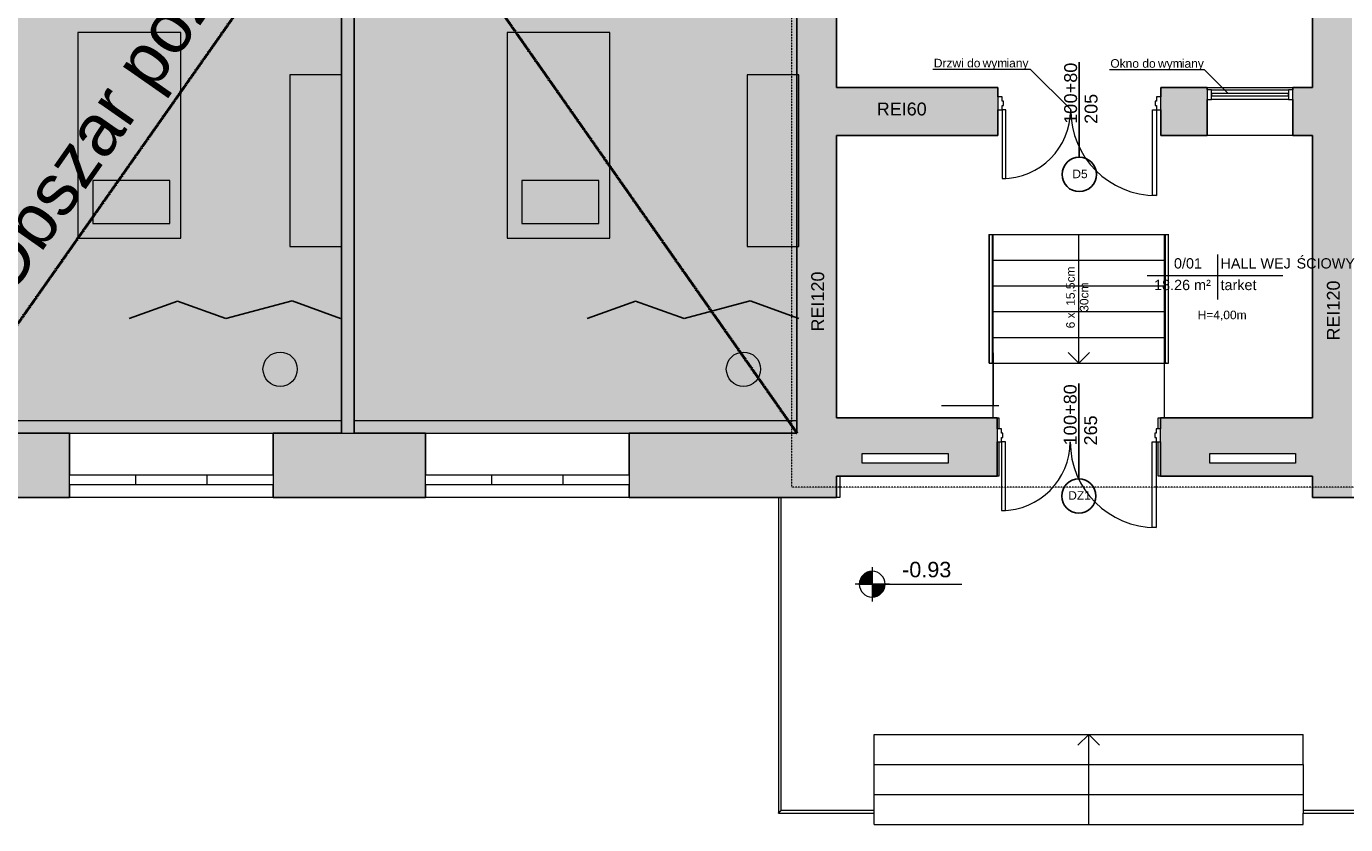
# Model space of a CAD drawing. Header units: inches. Extents: x -112469 to 885939, y -131046 to 286269.
# Tile 2 of 138: x -99277 to -83902, y -120837 to -111532. Entities that reach past the tile are written whole.
import ezdxf

# ---------------------------------------------------------------- set-up
doc = ezdxf.new("R2010")
doc.units = ezdxf.units.IN
doc.header["$MEASUREMENT"] = 0
doc.linetypes.add('Aligning Line 1_8_', pattern=[0.635, 0.3175, -0.3175])
doc.linetypes.add('Ponad', pattern=[0.396875, 0.238125, -0.15875])
for name, color, linetype, lineweight in [('A-AREA-IDEN', 251, 'Continuous', 9), ('A-DETL', 251, 'Continuous', 9), ('A-DETL-GENF', 254, 'Continuous', 9), ('A-DETL-MEDM', 251, 'Continuous', 25), ('A-DETL-THIN', 251, 'Continuous', 9), ('A-DOOR', 251, 'Continuous', 9), ('A-DOOR-FRAM', 251, 'Continuous', 18), ('A-FLOR', 251, 'Continuous', 9), ('A-FLOR-HRAL', 251, 'Continuous', 9), ('A-GLAZ', 251, 'Continuous', 9), ('A-WALL', 251, 'Continuous', 9), ('A-WALL-PATT', 254, 'Continuous', 25), ('G-ANNO-DIMS', 251, 'Continuous', 9), ('G-ANNO-TEXT', 251, 'Continuous', 9), ('I-WALL', 251, 'Continuous', 9), ('S-STRS', 251, 'Continuous', 9), ('S-STRS-ANNO', 251, 'Continuous', 9)]:
    doc.layers.add(name, color=color, linetype=linetype, lineweight=lineweight)
doc.styles.add('Arial', font='arial.ttf', dxfattribs={"height": 25})
doc.styles.add('Arial_1', font='arial.ttf', dxfattribs={"height": 12})
doc.styles.add('Arial_2', font='arial.ttf', dxfattribs={"height": 10})
doc.styles.add('Arial_3', font='arial.ttf', dxfattribs={"height": 15})
doc.styles.add('Arial_5', font='arial.ttf', dxfattribs={"height": 20})

# ---------------------------------------------------------------- blocks, each defined once
blk = doc.blocks.new('Aluminum_1 szybowe - Okno 100_100 p_215-397525-3_Poziom parteru')
at = {"layer": 'A-GLAZ'}
for p, q in [((-137.2, 21.7), (-37.2, 21.7)), ((-137.2, 10.2), (-137.2, 21.7)), ((-37.2, 21.7), (-37.2, 10.2)), ((-37.2, 10.2), (-137.2, 10.2))]:
    blk.add_line(p, q, dxfattribs=at)
blk = doc.blocks.new('Aluminum_1 szybowe - Witryna wew_ 100_260-398685-3_Poziom parteru')
at = {"layer": 'A-GLAZ', "lineweight": 18}
for p, q in [((-132.1, 28.1), (-137.2, 28.1)), ((-137.2, 28.1), (-137.2, 16.7)), ((-137.2, 16.7), (-132.1, 16.7)), ((-132.1, 16.7), (-132.1, 28.1)), ((-42.2, 23.7), (-132.1, 23.7)), ((-132.1, 23.7), (-132.1, 21.1)), ((-132.1, 21.1), (-42.2, 21.1)), ((-37.2, 28.1), (-42.2, 28.1)), ((-42.2, 28.1), (-42.2, 16.7)), ((-42.2, 21.1), (-42.2, 23.7)), ((-42.2, 16.7), (-37.2, 16.7)), ((-37.2, 16.7), (-37.2, 28.1))]:
    blk.add_line(p, q, dxfattribs=at)
at = {"layer": 'A-GLAZ'}
for p, q in [((-132.1, 28.1), (-42.2, 28.1)), ((-42.2, 16.7), (-132.1, 16.7))]:
    blk.add_line(p, q, dxfattribs=at)
blk = doc.blocks.new('Typ poręczy górnej - Górna poręcz_wewnętrzny_-433839-3_Poziom parteru')
at = {"layer": 'A-FLOR-HRAL'}
for p, q in [((16622.6, -10108.7), (16622.6, -10258.7)), ((16626.6, -10258.7), (16626.6, -10108.7))]:
    blk.add_line(p, q, dxfattribs=at)
at = {"layer": 'A-FLOR-HRAL', "flags": 128}
for points in [[(16624.4, -10108.7), (16624.6, -10108.7), (16624.8, -10108.7)], [(16624.8, -10258.7), (16624.6, -10258.7), (16624.4, -10258.7)]]:
    blk.add_lwpolyline(points, dxfattribs=at)
blk = doc.blocks.new('Typ poręczy górnej - Górna poręcz_wewnętrzny_-V1-3_Poziom parteru')
at = {"layer": 'A-FLOR-HRAL'}
for p, q in [((16622.6, -10108.7), (16626.6, -10108.7)), ((16622.6, -10258.7), (16622.6, -10108.7)), ((16626.6, -10258.7), (16626.6, -10108.7)), ((16622.6, -10258.7), (16626.6, -10258.7))]:
    blk.add_line(p, q, dxfattribs=at)
blk = doc.blocks.new('Typ poręczy górnej - Górna poręcz_wewnętrzny_-433850-3_Poziom parteru')
at = {"layer": 'A-FLOR-HRAL'}
for p, q in [((16417.7, -10108.7), (16417.7, -10258.7)), ((16421.7, -10258.7), (16421.7, -10108.7))]:
    blk.add_line(p, q, dxfattribs=at)
at = {"layer": 'A-FLOR-HRAL', "flags": 128}
for points in [[(16419.5, -10108.7), (16419.7, -10108.7), (16419.9, -10108.7)], [(16419.9, -10258.7), (16419.7, -10258.7), (16419.5, -10258.7)]]:
    blk.add_lwpolyline(points, dxfattribs=at)
blk = doc.blocks.new('Typ poręczy górnej - Górna poręcz_wewnętrzny_-V2-3_Poziom parteru')
at = {"layer": 'A-FLOR-HRAL'}
for p, q in [((16417.7, -10108.7), (16421.7, -10108.7)), ((16417.7, -10258.7), (16417.7, -10108.7)), ((16421.7, -10258.7), (16421.7, -10108.7)), ((16417.7, -10258.7), (16421.7, -10258.7))]:
    blk.add_line(p, q, dxfattribs=at)
blk = doc.blocks.new('Drzwi-korytarz-niesymetryczne-wpuszczane - Drzwi dwuskrzydłowe 1800 x 2600mm 2-699695-3_Poziom parteru')
at = {"layer": 'A-DOOR', "lineweight": 18}
for p, q in [((-90, -5.365), (-90, 94.635)), ((-90, 94.635), (-85.5, 94.635)), ((-85.5, 94.635), (-85.5, -5.365)), ((90, 74.635), (85.5, 74.635)), ((85.5, 74.635), (85.5, -5.365)), ((90, -5.365), (90, 74.635)), ((-85.5, -5.365), (-90, -5.365)), ((85.5, -5.365), (90, -5.365))]:
    blk.add_line(p, q, dxfattribs=at)
at = {"layer": 'A-DOOR'}
for centre, radius, start, end in [((-90, -5.365), 100, 0, 90), ((90, -5.365), 80, 90, 180)]:
    blk.add_arc(centre, radius, start, end, dxfattribs=at)
at = {"layer": 'A-DOOR-FRAM'}
for p, q in [((-90, -5.365), (-95, -5.365)), ((-95, -5.365), (-95, -20.365)), ((-90, -10.34125), (-90, -5.365)), ((-88.4125, -10.34125), (-90, -10.34125)), ((-88.4125, -15.44375), (-88.4125, -10.34125)), ((90, -10.34125), (88.4125, -10.34125)), ((88.4125, -10.34125), (88.4125, -15.44375)), ((90, -5.365), (90, -10.34125)), ((95, -5.365), (90, -5.365)), ((95, -20.365), (95, -5.365)), ((-95, -20.365), (-90, -20.365)), ((-90, -20.365), (-90, -15.44375)), ((-90, -15.44375), (-88.4125, -15.44375)), ((88.4125, -15.44375), (90, -15.44375)), ((90, -15.44375), (90, -20.365)), ((90, -20.365), (95, -20.365))]:
    blk.add_line(p, q, dxfattribs=at)
blk = doc.blocks.new('Drzwi-korytarz-niesymetryczne-wpuszczane - Drzwi dwuskrzydłowe 1800 x 2100mm-575601-3_Poziom parteru')
at = {"layer": 'A-DOOR', "lineweight": 18}
for p, q in [((-90, -1.365), (-90, 98.635)), ((-90, 98.635), (-85.5, 98.635)), ((-85.5, 98.635), (-85.5, -1.365)), ((90, 78.635), (85.5, 78.635)), ((85.5, 78.635), (85.5, -1.365)), ((90, -1.365), (90, 78.635)), ((-85.5, -1.365), (-90, -1.365)), ((85.5, -1.365), (90, -1.365))]:
    blk.add_line(p, q, dxfattribs=at)
at = {"layer": 'A-DOOR'}
for centre, radius, start, end in [((-90, -1.365), 100, 0, 90), ((90, -1.365), 80, 90, 180)]:
    blk.add_arc(centre, radius, start, end, dxfattribs=at)
at = {"layer": 'A-DOOR-FRAM'}
for p, q in [((-90, -1.365), (-95, -1.365)), ((-95, -1.365), (-95, -16.365)), ((-90, -6.34125), (-90, -1.365)), ((-88.4125, -6.34125), (-90, -6.34125)), ((-90, -16.365), (-90, -11.44375)), ((-90, -11.44375), (-88.4125, -11.44375)), ((-88.4125, -11.44375), (-88.4125, -6.34125)), ((90, -6.34125), (88.4125, -6.34125)), ((88.4125, -6.34125), (88.4125, -11.44375)), ((88.4125, -11.44375), (90, -11.44375)), ((90, -1.365), (90, -6.34125)), ((95, -1.365), (90, -1.365)), ((90, -11.44375), (90, -16.365)), ((95, -16.365), (95, -1.365)), ((-95, -16.365), (-90, -16.365)), ((90, -16.365), (95, -16.365))]:
    blk.add_line(p, q, dxfattribs=at)
blk = doc.blocks.new('Poręcz - Poręcz-564469-3_Poziom parteru')
at = {"layer": 'A-FLOR-HRAL'}
for p, q in [((16172.1, -10415.5), (16172.1, -10783.2)), ((16175.1, -10780.2), (16175.1, -10415.5)), ((16172.1, -10783.2), (16283.6, -10783.2)), ((16283.6, -10780.2), (16175.1, -10780.2)), ((16283.6, -10783.2), (16283.6, -10780.2))]:
    blk.add_line(p, q, dxfattribs=at)
blk.add_open_spline([(16172.1, -10783.2), (16172.1, -10783.2), (16172.1, -10783.2), (16172.2, -10783.1), (16172.3, -10783), (16172.4, -10782.9), (16172.5, -10782.8), (16172.6, -10782.8), (16172.7, -10782.6), (16172.8, -10782.5), (16173, -10782.4), (16173, -10782.3), (16173.1, -10782.2), (16173.2, -10782.1), (16173.3, -10782), (16173.4, -10781.9), (16173.5, -10781.8), (16173.6, -10781.7), (16173.7, -10781.6), (16173.8, -10781.5), (16173.9, -10781.4), (16174, -10781.3), (16174.1, -10781.2), (16174.2, -10781.1), (16174.3, -10781.1), (16174.4, -10781), (16174.5, -10780.9), (16174.6, -10780.8), (16174.7, -10780.7), (16174.8, -10780.6), (16174.8, -10780.5), (16174.9, -10780.4), (16175, -10780.3), (16175.1, -10780.2), (16175.1, -10780.2), (16175.1, -10780.2)], degree=3, knots=[0, 0, 0, 0, 0.083333, 0.125, 0.166667, 0.208333, 0.229167, 0.25, 0.291667, 0.333333, 0.354167, 0.375, 0.395833, 0.416667, 0.4375, 0.458333, 0.479167, 0.5, 0.520833, 0.541667, 0.5625, 0.583333, 0.604167, 0.625, 0.645833, 0.666667, 0.6875, 0.708333, 0.75, 0.770833, 0.791667, 0.833333, 0.875, 0.916667, 1, 1, 1, 1], dxfattribs=at)
blk = doc.blocks.new('Poręcz - Poręcz-564848-3_Poziom parteru')
at = {"layer": 'A-FLOR-HRAL'}
for p, q in [((16893.1, -10415.5), (16893.1, -10780.2)), ((16896.1, -10783.2), (16896.1, -10415.5)), ((16893.1, -10780.2), (16783.6, -10780.2)), ((16783.6, -10780.2), (16783.6, -10783.2)), ((16783.6, -10783.2), (16896.1, -10783.2))]:
    blk.add_line(p, q, dxfattribs=at)
blk.add_open_spline([(16896.1, -10783.2), (16896.1, -10783.2), (16896.1, -10783.2), (16896, -10783.1), (16895.9, -10783), (16895.8, -10782.9), (16895.8, -10782.8), (16895.7, -10782.8), (16895.5, -10782.6), (16895.4, -10782.5), (16895.3, -10782.4), (16895.2, -10782.3), (16895.1, -10782.2), (16895, -10782.1), (16894.9, -10782), (16894.8, -10781.9), (16894.7, -10781.8), (16894.6, -10781.7), (16894.5, -10781.6), (16894.4, -10781.5), (16894.3, -10781.4), (16894.2, -10781.3), (16894.1, -10781.2), (16894, -10781.1), (16894, -10781.1), (16893.9, -10781), (16893.8, -10780.9), (16893.7, -10780.8), (16893.6, -10780.7), (16893.5, -10780.6), (16893.4, -10780.5), (16893.3, -10780.4), (16893.2, -10780.3), (16893.1, -10780.2), (16893.1, -10780.2), (16893.1, -10780.2)], degree=3, knots=[0, 0, 0, 0, 0.083333, 0.125, 0.166667, 0.208333, 0.229167, 0.25, 0.291667, 0.333333, 0.354167, 0.375, 0.395833, 0.416667, 0.4375, 0.458333, 0.479167, 0.5, 0.520833, 0.541667, 0.5625, 0.583333, 0.604167, 0.625, 0.645833, 0.666667, 0.6875, 0.708333, 0.75, 0.770833, 0.791667, 0.833333, 0.875, 0.916667, 1, 1, 1, 1], dxfattribs=at)
blk = doc.blocks.new('Aluminum_2 szybowe - 160x140-605508-3_Poziom parteru')
at = {"layer": 'A-GLAZ'}
for p, q in [((-137.2, 25.2), (22.8, 25.2)), ((-137.2, 13.7), (-137.2, 25.2)), ((22.8, 25.2), (22.8, 13.7)), ((22.8, 13.7), (-137.2, 13.7))]:
    blk.add_line(p, q, dxfattribs=at)
blk = doc.blocks.new('Aluminum_2 szybowe - 160x140-V12-3_Poziom parteru')
at = {"layer": 'A-GLAZ'}
for p, q in [((-137.2, 25.2), (22.8, 25.2)), ((-137.2, 13.7), (-137.2, 25.2)), ((22.8, 25.2), (22.8, 13.7)), ((22.8, 13.7), (-137.2, 13.7))]:
    blk.add_line(p, q, dxfattribs=at)
blk = doc.blocks.new('Etyk_pom_1_mala - Etyk_pom_1_mala-219433-3_Poziom parteru')
at = {"layer": 'A-AREA-IDEN'}
for p, q in [((-0.096, 0.144), (-0.096, -0.378)), ((-0.915, -0.101), (0.666, -0.101))]:
    blk.add_line(p, q, dxfattribs=at)
blk = doc.blocks.new('piwnica')
at = {"layer": 'A-DETL-GENF', "true_color": 0xe5e5e5}
blk.add_hatch(color=254, dxfattribs=at).paths.add_polyline_path([(5976.08, -1014.99), (7726.09, -1014.99), (7726.09, 6132.75), (5516.09, 6132.75), (5516.09, 6582.75), (7726.09, 6582.75), (7726.09, 8532.75), (7096.09, 8532.75), (7096.09, 8872.75), (7726.09, 8872.75), (7726.09, 11962.75), (7696.09, 11963.62), (7696.09, 12062.75), (7726.09, 12062.75), (7726.09, 13212.75), (6146.09, 13212.75), (6146.09, 12062.75), (6846.09, 12062.75), (6846.09, 11962.75), (5386.09, 11962.75), (5386.09, 11862.75), (5286.09, 11862.75), (5286.09, 12062.75), (6046.09, 12062.75), (6046.09, 13212.75), (2376.09, 13212.75), (2376.09, 10842.75), (5286.09, 10842.75), (5286.09, 10962.75), (5386.09, 10962.75), (5386.09, 8872.75), (6196.09, 8872.75), (6196.09, 8532.75), (5086.09, 8532.75), (5086.09, 8872.75), (5286.09, 8872.75), (5286.09, 10742.75), (2376.09, 10742.75), (2376.09, 8872.75), (4036.09, 8872.75), (4036.09, 8532.75), (326.09, 8532.75), (326.09, 8872.75), (2276.09, 8872.75), (2276.09, 13212.75), (-2253.91, 13212.75), (-2253.91, 8872.75), (-573.91, 8872.75), (-573.91, 8532.75), (-2253.91, 8532.75), (-2253.91, 6582.75), (-403.91, 6582.75), (-403.91, 6132.75), (-2253.91, 6132.75), (-2253.91, -1014.99), (2416.09, -1014.99), (2416.09, 6132.75), (496.09, 6132.75), (496.09, 6582.75), (4616.09, 6582.75), (4616.09, 6132.75), (2566.09, 6132.75), (2566.09, -1014.99), (5770.69, -1014.99)])
at = {"layer": 'A-WALL-PATT', "lineweight": 9}
h = blk.add_hatch(color=251, dxfattribs=at)
h.paths.add_polyline_path([(2416.09, -1014.99), (2566.09, -1014.99), (2566.09, 6132.75), (4616.09, 6132.75), (4616.09, 6582.75), (496.09, 6582.75), (496.09, 6132.75), (2416.09, 6132.75), (2416.09, -867.25)])
h.paths.add_polyline_path([(-1065.69, 6132.75), (-403.91, 6132.75), (-403.91, 6582.75), (-2253.91, 6582.75), (-2253.91, 6132.75), (-1945.91, 6132.75)])
h.paths.add_polyline_path([(5664.55, 6132.75), (7726.09, 6132.75), (7726.09, 6582.75), (5516.09, 6582.75), (5516.09, 6132.75), (5562.44, 6132.75)])
h.paths.add_polyline_path([(6149.74, 8532.75), (6196.09, 8532.75), (6196.09, 8872.75), (5386.09, 8872.75), (5386.09, 10962.75), (5286.09, 10962.75), (5286.09, 10842.75), (2376.09, 10842.75), (2376.09, 13212.75), (2276.09, 13212.75), (2276.09, 8872.75), (326.09, 8872.75), (326.09, 8532.75), (4036.09, 8532.75), (4036.09, 8872.75), (2376.09, 8872.75), (2376.09, 10742.75), (5286.09, 10742.75), (5286.09, 8872.75), (5086.09, 8872.75), (5086.09, 8532.75), (6126.09, 8532.75)])
h.paths.add_polyline_path([(7096.09, 8532.75), (7726.09, 8532.75), (7726.09, 8872.75), (7096.09, 8872.75), (7096.09, 8567.75)])
h.paths.add_polyline_path([(-573.91, 8532.75), (-573.91, 8872.75), (-2253.91, 8872.75), (-2253.91, 8532.75), (-620.26, 8532.75)])
h.paths.add_polyline_path([(5286.09, 11862.75), (5386.09, 11862.75), (5386.09, 11962.75), (6846.09, 11962.75), (6846.09, 12062.75), (6146.09, 12062.75), (6146.09, 13212.75), (6046.09, 13212.75), (6046.09, 12062.75), (5286.09, 12062.75), (5286.09, 11909.1)])
h.paths.add_polyline_path([(7696.09, 11962.75), (7726.09, 11962.75), (7726.09, 12062.75), (7696.09, 12062.75), (7696.09, 11963.62)])
h = blk.add_hatch(color=251, dxfattribs=at)
h.paths.add_polyline_path([(7726.09, -1014.99), (8186.09, -1014.99), (8186.09, 6718.88), (7726.09, 6718.88), (7726.09, -867.25)])
h.paths.add_polyline_path([(8161.53, 8318.88), (8186.09, 8318.88), (8186.09, 8649.01), (8006.12, 8649.01), (8006.12, 8949.01), (8186.09, 8949.01), (8186.09, 9492.65), (8016.12, 9492.65), (8016.12, 9792.65), (8186.09, 9792.65), (8186.09, 13212.75), (7726.09, 13212.75), (7726.09, 12082.75), (7742.44, 12082.75), (7742.44, 12062.75), (7726.09, 12062.75), (7726.09, 11962.75), (7742.44, 11962.75), (7742.44, 11942.75), (7726.09, 11942.75), (7726.09, 8318.88), (7886.09, 8318.88)])
h = blk.add_hatch(color=251, dxfattribs=at)
h.paths.add_polyline_path([(14036.09, -1764.99), (14196.09, -1764.99), (14196.09, 6798.88), (13736.09, 6798.88), (13736.09, -1764.99), (13898.06, -1764.99)])
h.paths.add_polyline_path([(14136.88, 8398.88), (14196.09, 8398.88), (14196.09, 13212.75), (13736.09, 13212.75), (13736.09, 8398.88), (14085.86, 8398.88)])
h = blk.add_hatch(color=251, dxfattribs=at)
h.paths.add_polyline_path([(8268.72, 2455.01), (10066.09, 2455.01), (10066.09, 3015.01), (8186.09, 3015.01), (8186.09, 2455.01)])
h.paths.add_polyline_path([(13651.29, 2455.01), (13736.09, 2455.01), (13736.09, 3015.01), (13506.09, 3015.01), (13506.09, 2455.01)])
h.paths.add_polyline_path([(12506.09, 2455.01), (12506.09, 3015.01), (11966.09, 3015.01), (11966.09, 2455.01), (12006.09, 2455.01)])
h = blk.add_hatch(color=251, dxfattribs=at)
h.paths.add_polyline_path([(12536.09, -1514.99), (13736.09, -1514.99), (13736.09, -834.99), (11961.09, -834.99), (11961.09, -1514.99)])
h.paths.add_polyline_path([(9496.96, -1514.99), (10061.09, -1514.99), (10061.09, -834.99), (8186.09, -834.99), (8186.09, -1514.99), (9486.09, -1514.99)])
h.paths.add_polyline_path([(13536.09, -1364.99), (12536.09, -1364.99), (12536.09, -1250.69), (13536.09, -1250.69), (13536.09, -1344.61)])
h.paths.add_polyline_path([(8486.09, -1364.99), (8486.09, -1250.69), (9486.09, -1250.69), (9486.09, -1364.99), (8536.89, -1364.99)])
h = blk.add_hatch(color=251, dxfattribs=at)
h.paths.add_polyline_path([(8186.09, -1764.99), (8186.09, -1014.99), (5770.69, -1014.99), (5770.69, -1764.99), (7736.52, -1764.99)])
h.paths.add_polyline_path([(2416.09, -1764.99), (3396.09, -1764.99), (3396.09, -1014.99), (1620.69, -1014.99), (1620.69, -1764.99)])
h.paths.add_polyline_path([(-753.91, -1764.99), (-753.91, -1014.99), (-2253.91, -1014.99), (-2253.91, -1764.99)])
at = {"layer": 'G-ANNO-DIMS'}
h = blk.add_hatch(color=251, dxfattribs=at)
edge = h.paths.add_edge_path()
edge.add_arc((8602.8, -2774.46), 150, 90, 180)
edge.add_line((8452.8, -2774.46), (8602.8, -2774.46))
edge.add_line((8602.8, -2774.46), (8602.8, -2624.46))
h = blk.add_hatch(color=251, dxfattribs=at)
edge = h.paths.add_edge_path()
edge.add_arc((8602.8, -2774.46), 150, 270, 360)
edge.add_line((8752.8, -2774.46), (8602.8, -2774.46))
edge.add_line((8602.8, -2774.46), (8602.8, -2924.46))
at = {"layer": 'A-DETL', "color": 251, "linetype": 'Aligning Line 1_8_', "lineweight": 50}
for p, q in [((-2253.91, 13212.75), (7726.09, -1014.99)), ((7746.09, 13212.75), (-2253.91, -1014.99))]:
    blk.add_line(p, q, dxfattribs=at)
at = {"layer": 'A-DETL', "color": 251, "linetype": 'Aligning Line 1_8_', "lineweight": 18}
for p in [(7660.53, 8957.75), (14260.53, -1644.99)]:
    blk.add_line(p, (7660.53, -1644.99), dxfattribs=at)
at = {"layer": 'A-DETL', "color": 251}
for p, q in [((9310.57, 3229), (10445.17, 3229)), ((10445.17, 3229), (10916.1, 2758.07)), ((11367.8, 3224.72), (12472.4, 3224.72)), ((12472.4, 3224.72), (12751.97, 2945.16))]:
    blk.add_line(p, q, dxfattribs=at)
at = {"layer": 'A-DETL-MEDM', "color": 251}
for p, q in [((11016.09, 3311.86), (11016.09, 2201.86)), ((505.72, 526.12), (-58.09, 320.91)), ((1069.54, 320.91), (505.72, 526.12)), ((1842.28, 527.97), (1069.54, 320.91)), ((2406.09, 322.75), (1842.28, 527.97)), ((5845.72, 526.12), (5281.91, 320.91)), ((6409.54, 320.91), (5845.72, 526.12)), ((7182.28, 527.97), (6409.54, 320.91)), ((7746.09, 322.75), (7182.28, 527.97)), ((11011.09, -436.64), (11011.09, -1546.64))]:
    blk.add_line(p, q, dxfattribs=at)
for centre in [(11016.09, 2001.86), (11011.09, -1746.64)]:
    blk.add_circle(centre, 200, dxfattribs=at)
at = {"layer": 'A-DETL-THIN', "color": 251}
for p, q in [((7726.09, -1014.99), (7726.09, 13212.75)), ((-653.49, 3657.85), (-653.49, 1257.85)), ((546.51, 3657.85), (-653.49, 3657.85)), ((546.51, 1257.85), (546.51, 3657.85)), ((4346.51, 3657.85), (4346.51, 1257.85)), ((5546.51, 3657.85), (4346.51, 3657.85)), ((5546.51, 1257.85), (5546.51, 3657.85)), ((2416.09, 3161.4), (1816.09, 3161.4)), ((1816.09, 3161.4), (1816.09, 1161.4)), ((2416.09, 1161.4), (2416.09, 3161.4)), ((7746.09, 3161.4), (7146.09, 3161.4)), ((7146.09, 3161.4), (7146.09, 1161.4)), ((7746.09, 1161.4), (7746.09, 3161.4)), ((9979.74, 3012.75), (9479.74, 3012.75)), ((-481.66, 1930.15), (-481.66, 1430.15)), ((418.34, 1930.15), (-481.66, 1930.15)), ((418.34, 1430.15), (418.34, 1930.15)), ((4518.34, 1930.15), (4518.34, 1430.15)), ((5418.34, 1930.15), (4518.34, 1930.15)), ((5418.34, 1430.15), (5418.34, 1930.15)), ((-481.66, 1430.15), (418.34, 1430.15)), ((4518.34, 1430.15), (5418.34, 1430.15)), ((-653.49, 1257.85), (546.51, 1257.85)), ((4346.51, 1257.85), (5546.51, 1257.85)), ((10011.09, 1302.75), (10077.14, 1302.75)), ((10011.09, -697.25), (10011.09, 1302.75)), ((1816.09, 1161.4), (2416.09, 1161.4)), ((7146.09, 1161.4), (7746.09, 1161.4)), ((10011.09, -77.25), (10011.09, -697.25)), ((10011.09, -697.25), (9411.09, -697.25)), ((10077.14, -697.25), (10011.09, -697.25)), ((-2253.91, -1014.99), (7726.09, -1014.99))]:
    blk.add_line(p, q, dxfattribs=at)
for centre in [(1702.67, -268.41), (7102.67, -268.41)]:
    blk.add_circle(centre, 200, dxfattribs=at)
at = {"layer": 'A-FLOR', "color": 251}
for p, q in [((10011.09, -834.99), (10011.09, 1302.75)), ((10011.09, 1302.75), (12006.09, 1302.75)), ((12006.09, 1302.75), (12006.09, -834.99)), ((-2253.91, -867.25), (2416.09, -867.25)), ((2566.09, -867.25), (7726.09, -867.25)), ((10061.09, -834.99), (10077.14, -834.99)), ((10077.14, -834.99), (10077.14, -964.99)), ((11936.09, -964.99), (11936.09, -834.99)), ((11936.09, -834.99), (11961.09, -834.99)), ((10077.14, -1114.99), (10077.14, -1514.99)), ((11936.09, -1514.99), (11936.09, -1114.99)), ((8226.09, -1514.99), (8226.09, -1764.99)), ((10077.14, -1514.99), (10061.09, -1514.99)), ((11961.09, -1514.99), (11936.09, -1514.99)), ((8226.09, -1764.99), (8186.09, -1764.99)), ((8626.09, -5412.25), (8626.09, -4877.25)), ((13626.09, -4877.25), (13626.09, -5412.25))]:
    blk.add_line(p, q, dxfattribs=at)
at = {"layer": 'A-WALL', "color": 251, "lineweight": 25}
for p, q in [((13736.09, 6798.88), (13736.09, 3015.01)), ((8186.09, 3015.01), (8186.09, 6718.88)), ((2416.09, 6132.75), (2416.09, -1014.99)), ((2566.09, -1014.99), (2566.09, 6132.75)), ((7726.09, 6132.75), (7726.09, -1014.99)), ((8186.09, -834.99), (8186.09, 2455.01)), ((13736.09, 2455.01), (13736.09, -834.99)), ((10061.09, -834.99), (8186.09, -834.99)), ((10061.09, -964.99), (10061.09, -834.99)), ((13736.09, -834.99), (11961.09, -834.99)), ((11961.09, -834.99), (11961.09, -964.99)), ((-753.91, -1014.99), (-2253.91, -1014.99)), ((-753.91, -1500.69), (-753.91, -1014.99)), ((2416.09, -1014.99), (1620.69, -1014.99)), ((1620.69, -1014.99), (1620.69, -1500.69)), ((3396.09, -1014.99), (2566.09, -1014.99)), ((3396.09, -1500.69), (3396.09, -1014.99)), ((7726.09, -1014.99), (5770.69, -1014.99)), ((5770.69, -1014.99), (5770.69, -1500.69)), ((10061.09, -1514.99), (10061.09, -1114.99)), ((11961.09, -1114.99), (11961.09, -1514.99)), ((8186.09, -1764.99), (8186.09, -1514.99)), ((8186.09, -1514.99), (10061.09, -1514.99)), ((11961.09, -1514.99), (13736.09, -1514.99)), ((13736.09, -1514.99), (13736.09, -1764.99)), ((-753.91, -1764.99), (-753.91, -1614.99)), ((1620.69, -1614.99), (1620.69, -1764.99)), ((3396.09, -1764.99), (3396.09, -1614.99)), ((5770.69, -1614.99), (5770.69, -1764.99)), ((-3003.91, -1764.99), (-753.91, -1764.99)), ((1620.69, -1764.99), (3396.09, -1764.99)), ((5770.69, -1764.99), (8186.09, -1764.99)), ((13736.09, -1764.99), (16206.09, -1764.99))]:
    blk.add_line(p, q, dxfattribs=at)
at = {"layer": 'A-WALL', "color": 251}
for p, q in [((-753.91, -1014.99), (1620.69, -1014.99)), ((3396.09, -1014.99), (5770.69, -1014.99)), ((1620.69, -1764.99), (-753.91, -1764.99)), ((5770.69, -1764.99), (3396.09, -1764.99))]:
    blk.add_line(p, q, dxfattribs=at)
at = {"layer": 'G-ANNO-DIMS', "color": 251}
for p, q in [((8602.8, -2574.46), (8602.8, -2974.46)), ((8602.8, -2774.46), (8602.8, -2624.46)), ((8802.8, -2774.46), (8402.8, -2774.46)), ((8452.8, -2774.46), (8602.8, -2774.46)), ((8752.8, -2774.46), (8602.8, -2774.46)), ((8602.8, -2774.46), (8602.8, -2924.46)), ((8602.8, -2774.46), (8666.14, -2774.46)), ((8666.14, -2774.46), (9645.73, -2774.46))]:
    blk.add_line(p, q, dxfattribs=at)
for start, end in [(90, 180), (0, 90), (180, 270), (270, 0)]:
    blk.add_arc((8602.8, -2774.46), 150, start, end, dxfattribs=at)
at = {"layer": 'I-WALL', "color": 251, "lineweight": 25}
for p, q in [((10066.09, 3015.01), (8186.09, 3015.01)), ((10066.09, 2905.01), (10066.09, 3015.01)), ((12506.09, 3015.01), (11966.09, 3015.01)), ((11966.09, 3015.01), (11966.09, 2905.01)), ((12506.09, 2989.61), (12506.09, 3015.01)), ((13736.09, 3015.01), (13506.09, 3015.01)), ((13506.09, 3015.01), (13506.09, 2989.61)), ((12506.09, 2455.01), (12506.09, 2875.31)), ((13506.09, 2875.31), (13506.09, 2455.01)), ((10066.09, 2455.01), (10066.09, 2755.01)), ((11966.09, 2755.01), (11966.09, 2455.01)), ((8186.09, 2455.01), (10066.09, 2455.01)), ((11966.09, 2455.01), (12506.09, 2455.01)), ((13506.09, 2455.01), (13736.09, 2455.01))]:
    blk.add_line(p, q, dxfattribs=at)
at = {"layer": 'I-WALL', "color": 251}
for p, q in [((12506.09, 3015.01), (13506.09, 3015.01)), ((13506.09, 2455.01), (12506.09, 2455.01))]:
    blk.add_line(p, q, dxfattribs=at)
at = {"layer": 'S-STRS', "color": 251}
for p, q in [((9961.09, 1302.75), (9966.49, 1302.75)), ((10006.49, 1302.75), (12015.69, 1302.75)), ((12055.69, 1302.75), (12061.09, 1302.75)), ((10011.09, 1002.75), (12006.09, 1002.75)), ((10011.09, 702.75), (12006.09, 702.75)), ((10011.09, 402.75), (12006.09, 402.75)), ((10011.09, 102.75), (12006.09, 102.75)), ((10011.09, -197.25), (12006.09, -197.25)), ((8626.09, -4527.25), (13626.09, -4527.25)), ((8626.09, -4877.25), (8626.09, -4527.25)), ((13626.09, -4877.25), (13626.09, -4527.25)), ((8626.09, -4877.25), (13626.09, -4877.25)), ((8626.09, -5227.25), (13626.09, -5227.25)), ((8626.09, -5577.25), (8626.09, -5442.25)), ((13626.09, -5577.25), (13626.09, -5442.25)), ((8626.09, -5577.25), (13626.09, -5577.25))]:
    blk.add_line(p, q, dxfattribs=at)
at = {"layer": 'S-STRS', "color": 251, "linetype": 'Ponad'}
for p, q in [((10011.09, 1002.75), (12006.09, 1002.75)), ((10011.09, 702.75), (12006.09, 702.75)), ((10011.09, 402.75), (12006.09, 402.75)), ((10011.09, 102.75), (12006.09, 102.75)), ((10011.09, -197.25), (12006.09, -197.25)), ((8626.09, -4877.25), (13626.09, -4877.25)), ((8626.09, -5227.25), (13626.09, -5227.25)), ((8626.09, -5577.25), (13626.09, -5577.25))]:
    blk.add_line(p, q, dxfattribs=at)
at = {"layer": 'S-STRS-ANNO', "color": 251}
for p, q in [((11011.09, 1002.75), (11011.09, 1302.75)), ((11011.09, 702.75), (11011.09, 1002.75)), ((11011.09, 402.75), (11011.09, 702.75)), ((11011.09, 102.75), (11011.09, 402.75)), ((11011.09, -197.25), (11011.09, 102.75)), ((11011.09, -197.25), (10886.09, -72.25)), ((11011.09, -197.25), (11136.09, -72.25)), ((11126.09, -4527.25), (11001.09, -4652.25)), ((11126.09, -4877.25), (11126.09, -4527.25)), ((11126.09, -4527.25), (11251.09, -4652.25)), ((11126.09, -5227.25), (11126.09, -4877.25)), ((11126.09, -5577.25), (11126.09, -5227.25))]:
    blk.add_line(p, q, dxfattribs=at)
at = {"layer": 'A-AREA-IDEN', "color": 251, "xscale": 999.9999999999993, "yscale": 999.9999999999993, "zscale": 999.9999999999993}
blk.add_blockref('Etyk_pom_1_mala - Etyk_pom_1_mala-219433-3_Poziom parteru', (12721.64, 923.66), dxfattribs=at)
at = {"layer": 'A-DOOR', "color": 251, "xscale": 10, "yscale": 10, "zscale": 10, "rotation": 180}
for name, p in [('Drzwi-korytarz-niesymetryczne-wpuszczane - Drzwi dwuskrzydłowe 1800 x 2100mm-575601-3_Poziom parteru', (11016.09, 2741.36)), ('Drzwi-korytarz-niesymetryczne-wpuszczane - Drzwi dwuskrzydłowe 1800 x 2600mm 2-699695-3_Poziom parteru', (11011.09, -1168.64))]:
    blk.add_blockref(name, p, dxfattribs=at)
at = {"layer": 'A-FLOR-HRAL', "color": 251, "xscale": 10, "yscale": 10, "zscale": 10}
for name in ['Typ poręczy górnej - Górna poręcz_wewnętrzny_-433850-3_Poziom parteru', 'Typ poręczy górnej - Górna poręcz_wewnętrzny_-V2-3_Poziom parteru', 'Typ poręczy górnej - Górna poręcz_wewnętrzny_-433839-3_Poziom parteru', 'Typ poręczy górnej - Górna poręcz_wewnętrzny_-V1-3_Poziom parteru', 'Poręcz - Poręcz-564469-3_Poziom parteru', 'Poręcz - Poręcz-564848-3_Poziom parteru']:
    blk.add_blockref(name, (-154210.13, 102389.9), dxfattribs=at)
at = {"layer": 'A-GLAZ', "color": 251, "xscale": 10, "yscale": 10, "zscale": 10}
blk.add_blockref('Aluminum_1 szybowe - Witryna wew_ 100_260-398685-3_Poziom parteru', (13877.69, 2708.45), dxfattribs=at)
at = {"layer": 'A-GLAZ', "color": 251, "xscale": 10, "yscale": 10, "zscale": 10, "rotation": 180}
for name, p in [('Aluminum_1 szybowe - Okno 100_100 p_215-397525-3_Poziom parteru', (8114.49, -1148.44)), ('Aluminum_1 szybowe - Okno 100_100 p_215-397525-3_Poziom parteru', (12164.49, -1148.44)), ('Aluminum_2 szybowe - 160x140-605508-3_Poziom parteru', (-525.51, -1363.44)), ('Aluminum_2 szybowe - 160x140-V12-3_Poziom parteru', (249.09, -1363.44)), ('Aluminum_2 szybowe - 160x140-605508-3_Poziom parteru', (3624.49, -1363.44)), ('Aluminum_2 szybowe - 160x140-V12-3_Poziom parteru', (4399.09, -1363.44))]:
    blk.add_blockref(name, p, dxfattribs=at)
at = {"layer": 'A-AREA-IDEN', "color": 251, "char_height": 120, "attachment_point": 1, "style": 'Arial'}
for s, insert, width in [('0/01', (12119.73, 1025.37), 424.8944), ('HALL WEJ', (12662.52, 1025.37), 1074.2612), ('ŚCIOWY', (13548.87, 1025.37), 905.9069), ('18.26 m²', (11888.37, 773.66), 857.8056), ('tarket', (12662.52, 773.66), 553.1644)]:
    blk.add_mtext(s, dxfattribs=dict(at, insert=insert, width=width))
at = {"layer": 'G-ANNO-DIMS', "color": 251, "insert": (8951.65, -2513.75), "char_height": 180, "width": 542.0952, "attachment_point": 1, "line_spacing_factor": 0.941778, "style": 'Arial_2'}
blk.add_mtext('-0.93', dxfattribs=at)
at = {"layer": 'G-ANNO-TEXT', "color": 251, "attachment_point": 1}
for s, insert, char_height, width, rotation, style in [('Obszar poza zakresem opracowania', (-1955.12, 887.03), 600, 16643.0325, 55.043017, 'Arial_5'), ('+80 ', (10840.25, 2948.89), 150, 513.08, 90, 'Arial_1'), ('\\fArial|b0|i0|c238|p34|;0', (10840.25, 2829.83), 150, 144.3038, 90, 'Arial_1'), ('205', (11078.37, 2591.7), 150, 432.9112, 90, 'Arial_1'), ('10', (10840.25, 2591.7), 150, 288.6075, 90, 'Arial_1'), ('REI120', (7892.55, 171.09), 150, 857.8056, 90, 'Arial_1'), ('6 x  15,5cm', (10864.07, 207.11), 100, 873.8394, 90, 'Arial_3'), ('     30cm', (11022.82, 207.11), 100, 649.3669, 90, 'Arial_3'), ('REI120', (13902.55, 66.19), 150, 857.8056, 90, 'Arial_1'), ('+80 ', (10835.25, -799.61), 150, 513.08, 90, 'Arial_1'), ('\\fArial|b0|i0|c238|p34|;0', (10835.25, -918.67), 150, 144.3038, 90, 'Arial_1'), ('265', (11073.37, -1156.8), 150, 432.9112, 90, 'Arial_1'), ('10', (10835.25, -1156.8), 150, 288.6075, 90, 'Arial_1')]:
    blk.add_mtext(s, dxfattribs=dict(at, insert=insert, char_height=char_height, width=width, rotation=rotation, style=style))
for s, insert, char_height, width, style in [('Drzwi do ', (9321.26, 3350), 100, 689.4512, 'Arial_3'), ('wym', (9890.12, 3350), 100, 336.7088, 'Arial_3'), ('iany', (10167.93, 3350), 100, 312.6581, 'Arial_3'), ('Okno do ', (11378.49, 3345.72), 100, 673.4175, 'Arial_3'), ('wym', (11934.12, 3345.72), 100, 336.7088, 'Arial_3'), ('iany', (12211.93, 3345.72), 100, 312.6581, 'Arial_3'), ('REI60', (8655.67, 2839.92), 150, 713.5019, 'Arial_1'), ('D5', (10935.6, 2058.26), 100, 216.4556, 'Arial_3'), ('H=4,00m', (12396.14, 414.14), 100, 673.4175, 'Arial_3'), ('DZ1', (10887.54, -1690.25), 100, 320.675, 'Arial_3')]:
    blk.add_mtext(s, dxfattribs=dict(at, insert=insert, char_height=char_height, width=width, style=style))

msp = doc.modelspace()

# ---------------------------------------------------------------- block references
msp.add_blockref('piwnica', (-98022, -115260))

doc.saveas('drawing.dxf')
